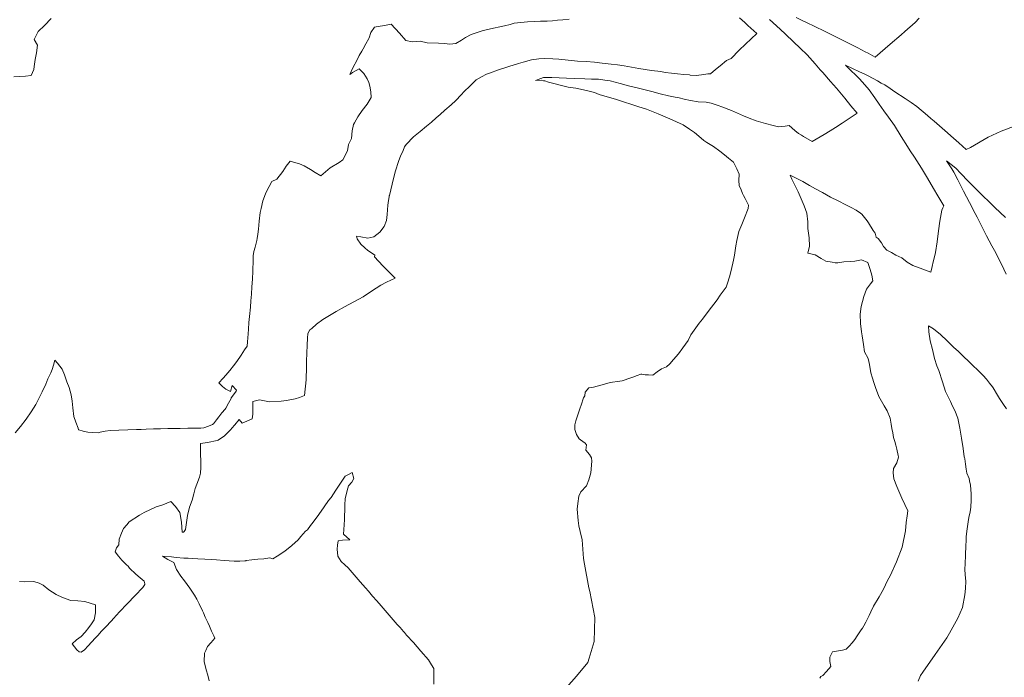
# Model space of a CAD drawing. Header units: inches. Extents: x 11351264 to 11356330, y 6702313 to 6706468.
# Tile 116 of 160: x 11355344 to 11355857, y 6703829 to 6704172. Entities that reach past the tile are written whole.
import ezdxf

# ---------------------------------------------------------------- set-up
doc = ezdxf.new("R2010")
doc.units = ezdxf.units.IN
doc.header["$MEASUREMENT"] = 0
doc.layers.add('Shumate_Contours_clip1', color=7, linetype='Continuous', lineweight=0)

msp = doc.modelspace()

# ---------------------------------------------------------------- linework, layer by layer
at = {"layer": 'Shumate_Contours_clip1'}
for points, elevation in [([(11355359.96, 6704172.28), (11355356.48, 6704168.72), (11355353.26, 6704165.54), (11355351.17, 6704161.3), (11355353, 6704158.45), (11355352.37, 6704154.43), (11355351.76, 6704150.95), (11355351.26, 6704147.27), (11355350.96, 6704145.68), (11355349.66, 6704142.64), (11355346.74, 6704142.26), (11355343.69, 6704142.11), (11355340.62, 6704141.99)], 1372), ([(11355629.82, 6704171.87), (11355626.58, 6704171.55), (11355623.85, 6704171.35), (11355621.12, 6704171.16), (11355618.36, 6704170.99), (11355616.33, 6704170.89), (11355615.26, 6704170.87), (11355614.96, 6704170.85), (11355611.78, 6704170.76), (11355608.24, 6704170.54), (11355604.75, 6704170.21), (11355601.29, 6704169.81), (11355599.21, 6704169.21), (11355596.1, 6704168.53), (11355593.8, 6704167.9), (11355590.41, 6704167.29), (11355586.55, 6704166.33), (11355584.48, 6704165.81), (11355582.44, 6704165.11), (11355578.75, 6704163.98), (11355575.87, 6704162.32), (11355573.78, 6704160.95), (11355570.82, 6704159.21), (11355567.71, 6704158.85), (11355564.97, 6704159.23), (11355561.73, 6704159.49), (11355555.96, 6704159.55), (11355552.18, 6704160.44), (11355548.04, 6704160.21), (11355544.72, 6704160.91), (11355541.42, 6704164.63), (11355537.08, 6704169.28), (11355533.7, 6704168.74), (11355530.31, 6704168.14), (11355529.4, 6704167.92), (11355528.48, 6704167.74), (11355526.51, 6704165.04), (11355525.63, 6704162.31), (11355525.46, 6704161.94), (11355523.95, 6704159.04), (11355522.55, 6704156.47), (11355521.86, 6704155.37), (11355520.55, 6704152.98), (11355519.08, 6704150.12), (11355517.48, 6704147.25), (11355516.23, 6704144.75), (11355515.67, 6704143.22), (11355516.21, 6704143.55), (11355517.05, 6704144.11), (11355520.46, 6704146.01), (11355522.84, 6704143.57), (11355524.68, 6704140.82), (11355525.49, 6704138.95), (11355526.11, 6704137.03), (11355526.59, 6704134.05), (11355526.65, 6704131.21), (11355524.58, 6704127.64), (11355522.08, 6704124.41), (11355519.78, 6704121.01), (11355518.02, 6704117.96), (11355517.48, 6704117.08), (11355516.88, 6704113.76), (11355516.54, 6704109.72), (11355514.85, 6704106.63), (11355514.41, 6704103.3), (11355511.93, 6704098.71), (11355510.02, 6704097.35), (11355505.35, 6704094.57), (11355500.47, 6704090.3), (11355497.63, 6704092.15), (11355495.12, 6704093.7), (11355491.81, 6704095.62), (11355489.46, 6704096.55), (11355487.51, 6704097.21), (11355484.52, 6704098.07), (11355482.53, 6704095.43), (11355480.74, 6704092.55), (11355477.56, 6704088.68), (11355474.96, 6704087.34), (11355473.53, 6704084.72), (11355472.61, 6704082.87), (11355471.68, 6704081.01), (11355470.24, 6704077.31), (11355469.42, 6704073.29), (11355468.98, 6704071.18), (11355468.36, 6704066.67), (11355468.17, 6704064.59), (11355468.01, 6704062.51), (11355467.74, 6704060.02), (11355467.35, 6704057.77), (11355467.13, 6704056.7), (11355466.24, 6704053.2), (11355465.68, 6704051.01), (11355465.19, 6704048.66), (11355465.31, 6704046.63), (11355465, 6704040.7), (11355464.87, 6704036.47), (11355464.6, 6704032.49), (11355464.38, 6704028.77), (11355464.08, 6704025.17), (11355463.8, 6704021.99), (11355463.38, 6704017.1), (11355463.03, 6704013.88), (11355462.76, 6704010.45), (11355462.59, 6704008.11), (11355462.28, 6704003.89), (11355462.12, 6704001.57), (11355460.76, 6703999.66), (11355458.94, 6703996.92), (11355456.8, 6703993.69), (11355455.06, 6703991.32), (11355453.18, 6703989.02), (11355451.06, 6703986.58), (11355449.65, 6703984.99), (11355447.39, 6703982.52), (11355449.33, 6703980.59), (11355451.08, 6703979.27), (11355453.37, 6703978.02), (11355454.28, 6703981.11), (11355456.64, 6703978.77), (11355456.33, 6703978.13), (11355455.03, 6703976.36), (11355453.84, 6703974.69), (11355453.72, 6703974.44), (11355452.39, 6703971.98), (11355450.98, 6703969.37), (11355450.62, 6703968.9), (11355449.01, 6703966.86), (11355447.4, 6703964.81), (11355446.16, 6703963.23), (11355444.55, 6703961.19), (11355444.33, 6703960.98), (11355444.13, 6703960.82), (11355442, 6703960.05), (11355439.58, 6703959.18), (11355437.95, 6703958.93), (11355435.08, 6703958.91), (11355431.17, 6703958.86), (11355427.26, 6703958.81), (11355423.35, 6703958.74), (11355420.87, 6703958.72), (11355417.07, 6703958.64), (11355413.29, 6703958.57), (11355409.5, 6703958.49), (11355406.93, 6703958.26), (11355404.55, 6703958.22), (11355399.91, 6703958.06), (11355395.3, 6703957.86), (11355390.71, 6703957.65), (11355388.19, 6703957.32), (11355385.63, 6703956.9), (11355384.5, 6703956.5), (11355381.82, 6703956.64), (11355379.19, 6703956.89), (11355376.66, 6703957.39), (11355374.46, 6703958.03), (11355374.25, 6703958.1), (11355374.06, 6703958.85), (11355372.81, 6703962.09), (11355371.82, 6703964.93), (11355371.34, 6703969.55), (11355370.91, 6703972.96), (11355370.45, 6703976.34), (11355369.33, 6703980.07), (11355368.22, 6703983.01), (11355367.06, 6703986.66), (11355365.8, 6703989.62), (11355363.38, 6703992.76), (11355361.94, 6703994.27), (11355361.25, 6703991.71), (11355360.64, 6703989.44), (11355359.86, 6703987.71), (11355358.38, 6703984.59), (11355357.28, 6703981.92), (11355355.36, 6703977.8), (11355354.2, 6703975.34), (11355352.01, 6703971.28), (11355349.6, 6703967.37), (11355347.04, 6703963.63), (11355344.09, 6703959.74), (11355341.25, 6703956.56)], 1370), ([(11355718.64, 6704172.65), (11355721.31, 6704170.21), (11355722.89, 6704168.74), (11355727.65, 6704164.42), (11355724.73, 6704161.65), (11355721.74, 6704158.92), (11355718.39, 6704155.84), (11355714.33, 6704151.49), (11355711.82, 6704150.35), (11355708.5, 6704147.63), (11355706.14, 6704145.69), (11355703.42, 6704143.42), (11355702.16, 6704143.4), (11355699.97, 6704143.12), (11355696.2, 6704142.56), (11355692.92, 6704142.85), (11355692.47, 6704142.91), (11355689.61, 6704143.19), (11355686.37, 6704143.52), (11355683.14, 6704143.88), (11355679.9, 6704144.26), (11355677.7, 6704144.66), (11355672.76, 6704145.3), (11355669.44, 6704145.78), (11355666.12, 6704146.27), (11355662.41, 6704147.02), (11355658.47, 6704147.59), (11355655.08, 6704148.1), (11355651.68, 6704148.6), (11355647.1, 6704149.1), (11355643.08, 6704149.51), (11355638.65, 6704149.94), (11355634.14, 6704150.14), (11355629.33, 6704150.65), (11355624.52, 6704151.04), (11355621.39, 6704151.29), (11355616.85, 6704151.51), (11355614.14, 6704151.25), (11355610.2, 6704150.86), (11355605.99, 6704149.51), (11355603.45, 6704148.78), (11355598.49, 6704147.26), (11355592.56, 6704145.33), (11355588.81, 6704144.03), (11355586.86, 6704143.33), (11355584.2, 6704141.88), (11355581.37, 6704140.31), (11355578.07, 6704137.05), (11355575.2, 6704134.23), (11355573.57, 6704132.53), (11355570.77, 6704129.57), (11355568.32, 6704127.25), (11355565.11, 6704124.51), (11355562.66, 6704122.36), (11355560.54, 6704120.49), (11355558.1, 6704118.35), (11355555.6, 6704116.21), (11355552.3, 6704113.38), (11355548.85, 6704110.61), (11355544.96, 6704106.71), (11355544.15, 6704105.38), (11355543.41, 6704103.63), (11355541.96, 6704100.57), (11355541.12, 6704098.3), (11355539.21, 6704092.41), (11355537.61, 6704086.05), (11355536.23, 6704080.1), (11355536.19, 6704079.92), (11355536.1, 6704079.41), (11355535.82, 6704077.43), (11355535.44, 6704075.08), (11355535.06, 6704070.26), (11355534.65, 6704067.14), (11355533.52, 6704064.05), (11355531.23, 6704060.99), (11355528.14, 6704058.56), (11355524.96, 6704057.92), (11355521.38, 6704058.67), (11355519.05, 6704058.98), (11355519.51, 6704057.61), (11355521.35, 6704054.8), (11355523.41, 6704052.8), (11355524.94, 6704051.4), (11355526.86, 6704050.21), (11355528.63, 6704049.08), (11355528.51, 6704048.12), (11355532.85, 6704043.5), (11355536.18, 6704040.16), (11355539.23, 6704037.09), (11355534.67, 6704035.04), (11355531.78, 6704033.49), (11355526.95, 6704030.27), (11355522.57, 6704027.34), (11355512.86, 6704022.2), (11355508.5, 6704019.68), (11355501.58, 6704015.53), (11355498.29, 6704013.14), (11355495.84, 6704010.86), (11355494.85, 6704010.11), (11355493.78, 6704008.23), (11355493.63, 6704005.85), (11355493.37, 6704002.16), (11355492.97, 6703993.86), (11355492.96, 6703990.95), (11355492.93, 6703984.15), (11355491.93, 6703975.9), (11355489.36, 6703974.82), (11355487.17, 6703974.22), (11355482.63, 6703973.42), (11355479.87, 6703973.04), (11355473.81, 6703972.6), (11355471.22, 6703973.09), (11355468.58, 6703973.72), (11355465.11, 6703972.87), (11355465.1, 6703968.85), (11355465.05, 6703966.24), (11355464.81, 6703963.73), (11355459.57, 6703961.61), (11355457.97, 6703963.42), (11355455.66, 6703960.67), (11355454.19, 6703958.9), (11355453.68, 6703958.28), (11355451.9, 6703956.43), (11355450.39, 6703954.86), (11355446.97, 6703952.6), (11355446.58, 6703952.48), (11355441.42, 6703951.55), (11355437.87, 6703950.91), (11355437.8, 6703946.15), (11355437.96, 6703941), (11355438.04, 6703938.41), (11355437.81, 6703935.41), (11355437.37, 6703933.43), (11355435.83, 6703929.7), (11355435.1, 6703927.52), (11355434.27, 6703924.7), (11355433.54, 6703921.48), (11355432.11, 6703917.86), (11355431.04, 6703913.46), (11355430.06, 6703906.07), (11355429.33, 6703905.04), (11355428.94, 6703904.74), (11355428.77, 6703904.74), (11355428.72, 6703904.74), (11355428.22, 6703904.81), (11355427.98, 6703910.05), (11355427.1, 6703915.08), (11355424.83, 6703918.12), (11355422.3, 6703920.8), (11355418.16, 6703919.01), (11355414.66, 6703917.94), (11355408.46, 6703915.06), (11355406.06, 6703913.7), (11355400.69, 6703910.11), (11355399.45, 6703908.52), (11355397.72, 6703906.74), (11355396.59, 6703904.26), (11355395.5, 6703901.2), (11355395.27, 6703898.08), (11355394.1, 6703896.53), (11355393.38, 6703894.46), (11355395.05, 6703892.25), (11355396.82, 6703890.24), (11355399.31, 6703887.78), (11355400.15, 6703887.02), (11355400.79, 6703886.06), (11355404.21, 6703882.8), (11355406.35, 6703880.93), (11355408.54, 6703879.16), (11355408.87, 6703877.85), (11355408.81, 6703877.45), (11355407.78, 6703875.95), (11355403.71, 6703871.78), (11355399.63, 6703867.52), (11355395.55, 6703863.19), (11355392.42, 6703859.86), (11355391.39, 6703858.66), (11355388.34, 6703855.36), (11355386.3, 6703853.17), (11355384.26, 6703850.98), (11355383.17, 6703849.76), (11355381.12, 6703847.55), (11355379.27, 6703845.59), (11355377.39, 6703843.46), (11355375.67, 6703842.26), (11355374.57, 6703842.36), (11355373.42, 6703843.54), (11355371.01, 6703846.66), (11355373.21, 6703848.71), (11355375.63, 6703850.42), (11355377.75, 6703852.68), (11355379.58, 6703855.06), (11355381.13, 6703857.03), (11355382.47, 6703859.13), (11355383.21, 6703862.81), (11355383.05, 6703866.88), (11355377.65, 6703868.69), (11355373.92, 6703868.94), (11355370.29, 6703869.19), (11355365.89, 6703870.81), (11355362.63, 6703872.35), (11355358.89, 6703874.73), (11355355.88, 6703877.24), (11355353.87, 6703878.14), (11355351.06, 6703879.01), (11355346.07, 6703878.84), (11355343.58, 6703879.01)], 1368), ([(11355734.3, 6704171.71), (11355739.79, 6704166.67), (11355742.58, 6704164.09), (11355746.69, 6704160.23), (11355750.23, 6704156.86), (11355753.79, 6704153.41), (11355755.2, 6704151.79), (11355757.93, 6704148.75), (11355760.64, 6704145.64), (11355762.05, 6704144.09), (11355766.08, 6704139.44), (11355769.21, 6704135.96), (11355770.84, 6704133.98), (11355773.42, 6704130.87), (11355776.67, 6704126.87), (11355779.81, 6704123.01), (11355775.69, 6704120.15), (11355772.12, 6704117.71), (11355768.66, 6704115.5), (11355765.79, 6704113.88), (11355762.74, 6704111.8), (11355756.48, 6704108.23), (11355752.01, 6704110.89), (11355750.92, 6704111.49), (11355749.29, 6704112.41), (11355747.43, 6704113.99), (11355744.42, 6704116.55), (11355742.34, 6704116.17), (11355739, 6704115.88), (11355736.1, 6704116.62), (11355732.09, 6704117.6), (11355727.35, 6704118.99), (11355723.57, 6704120.38), (11355720.67, 6704121.65), (11355717.63, 6704122.97), (11355714.46, 6704124.34), (11355709.45, 6704126.37), (11355707.42, 6704127.06), (11355703.77, 6704128.28), (11355701.22, 6704128.67), (11355697.02, 6704128.95), (11355693.04, 6704129.61), (11355689.69, 6704130.28), (11355687.18, 6704130.91), (11355685.01, 6704131.41), (11355681.67, 6704132.05), (11355677.33, 6704133.13), (11355672.99, 6704134.21), (11355668.1, 6704135.46), (11355665.22, 6704136.11), (11355660.84, 6704137.25), (11355656.46, 6704138.4), (11355651.15, 6704139.84), (11355648.49, 6704140.25), (11355645.17, 6704140.66), (11355641.59, 6704140.74), (11355638.01, 6704140.84), (11355632.43, 6704141.02), (11355628.54, 6704141.2), (11355624.66, 6704141.39), (11355620.77, 6704141.54), (11355617.51, 6704141.6), (11355616.76, 6704141.57), (11355616.42, 6704141.53), (11355612.34, 6704140), (11355615.67, 6704140.12), (11355616.52, 6704139.92), (11355617.17, 6704139.78), (11355619.19, 6704139.17), (11355622.54, 6704138.23), (11355625.93, 6704137.34), (11355629.37, 6704136.49), (11355633.29, 6704136.03), (11355637.27, 6704135.18), (11355639.64, 6704134.64), (11355643.05, 6704133.84), (11355645.48, 6704132.69), (11355649.67, 6704131.49), (11355653.93, 6704130.29), (11355658.2, 6704128.95), (11355662.5, 6704127.56), (11355666.16, 6704126.37), (11355670.23, 6704125.05), (11355676.15, 6704122.62), (11355682.27, 6704120.12), (11355685.7, 6704118.54), (11355689.17, 6704116.89), (11355692.57, 6704114.65), (11355695.11, 6704113), (11355698.56, 6704109.93), (11355699.99, 6704108.84), (11355701.53, 6704107.74), (11355705.01, 6704105.56), (11355708.41, 6704103.21), (11355710.7, 6704101.29), (11355712.95, 6704099.51), (11355715.4, 6704097.5), (11355717.19, 6704094.04), (11355718.4, 6704091.23), (11355718.22, 6704087.95), (11355718.42, 6704085.4), (11355719.41, 6704083.04), (11355720.2, 6704081.14), (11355720.72, 6704080.14), (11355721.62, 6704078.51), (11355723.24, 6704075.13), (11355723.12, 6704073.38), (11355721.25, 6704068.47), (11355719.75, 6704065.05), (11355718.19, 6704061.32), (11355717.16, 6704056.62), (11355716.61, 6704053.96), (11355715.93, 6704049.06), (11355715.43, 6704046.4), (11355714.34, 6704041.06), (11355713.44, 6704037.76), (11355712.38, 6704034.48), (11355711.6, 6704032.35), (11355708.57, 6704028.17), (11355707, 6704025.75), (11355702.28, 6704019.74), (11355699.28, 6704015.76), (11355697.66, 6704013.68), (11355693.2, 6704007.53), (11355691.84, 6704004.65), (11355690.48, 6704002.68), (11355689.16, 6704000.74), (11355686.76, 6703997.64), (11355684.3, 6703994.66), (11355682.36, 6703992.47), (11355680.56, 6703990.82), (11355678.02, 6703989.89), (11355675.74, 6703988.34), (11355673.5, 6703986.6), (11355671.16, 6703986.7), (11355669.53, 6703986.68), (11355667.71, 6703987.06), (11355667.21, 6703987.09), (11355665.31, 6703986.29), (11355663.05, 6703985.44), (11355660.88, 6703984.79), (11355658.51, 6703983.96), (11355657.44, 6703983.65), (11355656.2, 6703983.43), (11355651.18, 6703982.7), (11355647.03, 6703981.48), (11355642.58, 6703980.28), (11355640.12, 6703980), (11355638.24, 6703977.73), (11355637.95, 6703975.72), (11355637.39, 6703974.69), (11355636.18, 6703970.97), (11355635.58, 6703969.46), (11355634.36, 6703965.89), (11355633.28, 6703962.82), (11355632.83, 6703960.63), (11355632.74, 6703958.57), (11355632.78, 6703958.25), (11355633.63, 6703955.67), (11355635.11, 6703953.45), (11355637.64, 6703951.55), (11355637.95, 6703951.22), (11355638.98, 6703950.28), (11355638.61, 6703947.43), (11355640.5, 6703945.21), (11355641.55, 6703943.48), (11355641.74, 6703941.8), (11355641.23, 6703935.59), (11355640.13, 6703931.96), (11355638.87, 6703928.94), (11355635.95, 6703925.81), (11355634.86, 6703923.44), (11355634.44, 6703919.64), (11355634.12, 6703916.76), (11355634.54, 6703910.86), (11355634.86, 6703908.06), (11355635.66, 6703905.06), (11355636.68, 6703900.76), (11355637.32, 6703891.04), (11355637.8, 6703888.17), (11355640.18, 6703875.74), (11355640.67, 6703873.79), (11355643.23, 6703860.29), (11355642.96, 6703847.74), (11355640.28, 6703839.18), (11355639.64, 6703836.95), (11355633.72, 6703829.78), (11355627.06, 6703822.31)], 1366), ([(11355812.26, 6704172.43), (11355810.06, 6704170.27), (11355804.72, 6704165.61), (11355802.75, 6704163.85), (11355797.07, 6704158.88), (11355794.45, 6704156.66), (11355789.31, 6704152.24), (11355785.61, 6704154.2), (11355783.98, 6704155.02), (11355780.2, 6704156.99), (11355774.05, 6704160.14), (11355768.42, 6704163), (11355762.56, 6704165.94), (11355758.23, 6704168.02), (11355753.19, 6704170.42), (11355751.25, 6704171.33), (11355748.15, 6704172.81)], 1366), ([(11355870.5, 6704119.57), (11355854.89, 6704113.64), (11355848.19, 6704110.57), (11355838.88, 6704105.06), (11355836.65, 6704104.09), (11355832.87, 6704107.52), (11355830.08, 6704109.97), (11355825.62, 6704113.96), (11355820.07, 6704118.76), (11355818.33, 6704120.26), (11355816.56, 6704121.72), (11355810.99, 6704126.42), (11355807.94, 6704128.51), (11355804.85, 6704130.63), (11355799.52, 6704134.19), (11355797.11, 6704135.79), (11355794.31, 6704137.68), (11355792.46, 6704138.69), (11355790.48, 6704139.78), (11355785.62, 6704142.46), (11355783.56, 6704143.44), (11355781.1, 6704144.6), (11355777.48, 6704146.33), (11355773.88, 6704148.06), (11355776.49, 6704145.47), (11355779.35, 6704142.64), (11355780.88, 6704141.07), (11355782.73, 6704139.22), (11355786.09, 6704135.16), (11355789.02, 6704131.05), (11355791.44, 6704127.66), (11355793.86, 6704124.26), (11355796.28, 6704120.84), (11355799.28, 6704116.54), (11355802.84, 6704110.92), (11355806.17, 6704105.68), (11355807.57, 6704103.43), (11355809.77, 6704100.09), (11355813.43, 6704094.4), (11355816.59, 6704089.07), (11355819.73, 6704083.74), (11355821.97, 6704079.91), (11355824.96, 6704074.79), (11355824.5, 6704073.65), (11355824.08, 6704072.41), (11355823.35, 6704068.72), (11355823.03, 6704066.67), (11355822.34, 6704061.77), (11355821.51, 6704056.06), (11355820.63, 6704050.36), (11355820.12, 6704048.17), (11355819.49, 6704045.49), (11355818.93, 6704043.07), (11355818.24, 6704040.19), (11355814.04, 6704041.74), (11355808.84, 6704043.58), (11355805.93, 6704045.45), (11355803.2, 6704047.57), (11355800.08, 6704049.11), (11355797.71, 6704050.38), (11355795.4, 6704051.56), (11355793.59, 6704053.48), (11355792.56, 6704055.45), (11355790.76, 6704057.67), (11355789.82, 6704058.33), (11355789.19, 6704060.41), (11355788.26, 6704061.91), (11355785.8, 6704065.94), (11355785.04, 6704066.9), (11355782.35, 6704070.38), (11355781.67, 6704070.98), (11355779.29, 6704072.4), (11355776.82, 6704073.8), (11355773.91, 6704075.32), (11355769.93, 6704077.27), (11355765.99, 6704079.29), (11355761.78, 6704081.6), (11355758.23, 6704083.62), (11355755.13, 6704085.33), (11355751.66, 6704087.35), (11355749.94, 6704088.31), (11355744.99, 6704090.67), (11355745.94, 6704088.66), (11355746.98, 6704086.48), (11355748.14, 6704084.11), (11355749.13, 6704082.04), (11355750.73, 6704078.37), (11355752.28, 6704074.68), (11355753.76, 6704070.97), (11355754.25, 6704066.32), (11355754.27, 6704062.97), (11355754.9, 6704057.99), (11355754.99, 6704053.75), (11355754.25, 6704050.12), (11355758, 6704049.28), (11355761.18, 6704047.31), (11355763.62, 6704045.95), (11355766.84, 6704045.44), (11355768.42, 6704045.12), (11355769.79, 6704045.1), (11355773.03, 6704045.48), (11355776.33, 6704045.72), (11355778.6, 6704045.9), (11355782.14, 6704046.54), (11355785.43, 6704045.29), (11355786.7, 6704041.57), (11355787.58, 6704038.64), (11355788.06, 6704035.71), (11355786.78, 6704034.17), (11355784.71, 6704031.36), (11355783.45, 6704027.46), (11355782.05, 6704022.31), (11355781.47, 6704018.36), (11355781.7, 6704013.38), (11355782.2, 6704009.09), (11355782.56, 6704007.05), (11355783.11, 6704002.45), (11355783.73, 6703998.66), (11355785.71, 6703995.15), (11355786.31, 6703992.17), (11355787.1, 6703987.82), (11355787.88, 6703984.92), (11355788.56, 6703982.79), (11355789.44, 6703980.11), (11355791.12, 6703975.34), (11355792.54, 6703972.94), (11355794, 6703970.58), (11355795.58, 6703968.03), (11355797.05, 6703964.08), (11355797.57, 6703960.97), (11355797.97, 6703958.75), (11355798.41, 6703956.54), (11355798.88, 6703954.12), (11355799.57, 6703952.07), (11355799.95, 6703950.06), (11355800.57, 6703947.95), (11355801.28, 6703944.61), (11355801.36, 6703944), (11355801.38, 6703943.87), (11355800.61, 6703940.9), (11355798.81, 6703937.99), (11355798.72, 6703935.69), (11355798.91, 6703932.62), (11355800.48, 6703928.56), (11355803.23, 6703922.4), (11355806.27, 6703915.91), (11355805.86, 6703913.23), (11355805.34, 6703909.81), (11355805.13, 6703905.52), (11355803.34, 6703896.9), (11355800.44, 6703889.27), (11355797.11, 6703882.05), (11355795.78, 6703879.62), (11355793.54, 6703875.1), (11355791.3, 6703871.1), (11355788.43, 6703866.23), (11355787.03, 6703863.34), (11355786.1, 6703861.4), (11355784.41, 6703857.87), (11355783.44, 6703856.04), (11355782.64, 6703854.7), (11355782.06, 6703853.85), (11355779.98, 6703850.68), (11355778.7, 6703848.88), (11355777.27, 6703847.14), (11355775.78, 6703845.42), (11355774.25, 6703843.77), (11355772.24, 6703843.35), (11355770.2, 6703842.95), (11355767.03, 6703842.43), (11355765.62, 6703839.67), (11355765.74, 6703837.44), (11355766.13, 6703834.78), (11355763.91, 6703832.17), (11355761.98, 6703830.17), (11355761.02, 6703829.59), (11355760.48, 6703828.8)], 1364), ([(11355857.24, 6704068.57), (11355851.58, 6704073.92), (11355848.42, 6704076.97), (11355845.52, 6704079.73), (11355841.66, 6704083.64), (11355837.79, 6704087.63), (11355833.91, 6704091.63), (11355831.23, 6704094.43), (11355826.37, 6704098.17), (11355829.23, 6704093.97), (11355830.19, 6704092.33), (11355832.29, 6704088.27), (11355834.3, 6704084.4), (11355835.33, 6704082.4), (11355838.39, 6704076.53), (11355841.44, 6704070.66), (11355842.4, 6704068.78), (11355844.37, 6704064.93), (11355846.07, 6704061.62), (11355847.35, 6704059.16), (11355850.07, 6704053.91), (11355851.38, 6704051.42), (11355853.45, 6704047.48), (11355856.21, 6704041.8), (11355857.54, 6704039.14)], 1362), ([(11355857.6, 6703968.95), (11355856.19, 6703971.23), (11355854.12, 6703974.38), (11355853.03, 6703976.1), (11355850.77, 6703979.86), (11355850.31, 6703980.48), (11355848.84, 6703982.45), (11355847.34, 6703984.47), (11355845.61, 6703986.28), (11355843.5, 6703988.46), (11355839.53, 6703992.2), (11355837.88, 6703993.81), (11355835.53, 6703996.09), (11355832.57, 6703998.98), (11355830.18, 6704000.97), (11355826.76, 6704004.39), (11355823.33, 6704007.73), (11355819.73, 6704010.73), (11355817.01, 6704012.21), (11355817.27, 6704009.08), (11355818, 6704004.5), (11355819.06, 6703999.85), (11355820.16, 6703995.19), (11355821.46, 6703991.32), (11355822.38, 6703988.91), (11355824.26, 6703983), (11355825.9, 6703978.08), (11355828.48, 6703972.76), (11355829.64, 6703970.37), (11355830.77, 6703968.2), (11355832.35, 6703964.21), (11355833.36, 6703958.93), (11355834.3, 6703953.66), (11355835.15, 6703948.41), (11355835.71, 6703944), (11355835.82, 6703943.48), (11355835.97, 6703943.14), (11355835.94, 6703942.88), (11355836.38, 6703940.22), (11355836.76, 6703937.49), (11355837.06, 6703935.46), (11355838.32, 6703932.67), (11355838.49, 6703931.53), (11355838.88, 6703929.18), (11355839.2, 6703924.72), (11355839.25, 6703921.51), (11355839.13, 6703917.84), (11355838.74, 6703915.41), (11355838.06, 6703912.41), (11355837.64, 6703910.07), (11355837.21, 6703906.52), (11355836.67, 6703902.53), (11355836.61, 6703900.21), (11355836.5, 6703897.78), (11355836.32, 6703892.86), (11355836.09, 6703888.29), (11355835.99, 6703885.49), (11355836.16, 6703882.61), (11355836.47, 6703879.22), (11355836.41, 6703875.46), (11355836.02, 6703872.16), (11355834.74, 6703865.61), (11355832.29, 6703859.99), (11355828.01, 6703852.14), (11355826.64, 6703849.8), (11355820.57, 6703841.09), (11355814.14, 6703831.87), (11355812.85, 6703830.04), (11355811.73, 6703827.1)], 1362), ([(11355559.31, 6703825.66), (11355559.45, 6703829.89), (11355559.45, 6703833.69), (11355558.2, 6703835.74), (11355556.63, 6703838.23), (11355552.68, 6703842.75), (11355548.73, 6703847.27), (11355545.17, 6703851.13), (11355544.05, 6703852.44), (11355543.56, 6703853), (11355541.75, 6703855.05), (11355540.29, 6703856.71), (11355538.18, 6703859.11), (11355536.08, 6703861.51), (11355534.01, 6703863.92), (11355531.94, 6703866.34), (11355529.72, 6703868.94), (11355527.48, 6703871.48), (11355525.26, 6703874.06), (11355523.73, 6703875.82), (11355521.01, 6703878.91), (11355514.8, 6703886.18), (11355512.98, 6703887.82), (11355511.18, 6703889.45), (11355509.32, 6703892.25), (11355508.99, 6703895.88), (11355509.15, 6703897.96), (11355509.46, 6703900.17), (11355511.88, 6703900.58), (11355515.61, 6703900.85), (11355512.27, 6703903.68), (11355512.64, 6703908.66), (11355512.78, 6703911.33), (11355512.9, 6703913.61), (11355512.96, 6703915.8), (11355513.03, 6703918.94), (11355513.13, 6703922.18), (11355514.16, 6703926.39), (11355514.98, 6703928.85), (11355516.63, 6703930.78), (11355517.66, 6703932.71), (11355516.87, 6703935.87), (11355514.59, 6703934.62), (11355513.21, 6703933.87), (11355510.84, 6703930.32), (11355508.4, 6703926.68), (11355505.81, 6703922.78), (11355504.56, 6703921.33), (11355502.29, 6703918.03), (11355499.41, 6703913.98), (11355496.51, 6703909.95), (11355495.12, 6703908.17), (11355493.57, 6703905.96), (11355492.59, 6703905.22), (11355490.13, 6703902.42), (11355488.63, 6703900.78), (11355485.4, 6703897.73), (11355481.83, 6703894.89), (11355477.72, 6703892.19), (11355475.54, 6703890.83), (11355473.98, 6703891.42), (11355470.86, 6703890.91), (11355467.7, 6703890.71), (11355464.55, 6703890.39), (11355461.59, 6703889.92), (11355461.41, 6703889.86), (11355460.85, 6703889.87), (11355458.24, 6703889.69), (11355455.42, 6703889.7), (11355452.75, 6703889.86), (11355450.12, 6703890.08), (11355446.19, 6703890.3), (11355443.77, 6703890.53), (11355440.09, 6703890.75), (11355436.35, 6703890.89), (11355433.74, 6703891.01), (11355431.34, 6703891.16), (11355429.15, 6703891.25), (11355425.1, 6703891.64), (11355422.68, 6703891.85), (11355418, 6703892.27), (11355420.89, 6703890.59), (11355423.92, 6703888.93), (11355425.38, 6703885.3), (11355427.62, 6703881.89), (11355429.45, 6703879.39), (11355432.23, 6703875.59), (11355434.07, 6703872.96), (11355434.68, 6703871.98), (11355435.85, 6703869.89), (11355437.12, 6703867.36), (11355438.83, 6703863.78), (11355439.32, 6703862.69), (11355440.32, 6703860.52), (11355441.68, 6703857.68), (11355442.51, 6703855.81), (11355443.63, 6703853.2), (11355444.69, 6703850.74), (11355445.21, 6703849.55), (11355444.42, 6703848.48), (11355443.23, 6703847.14), (11355441.48, 6703845.25), (11355440.55, 6703843.09), (11355439.84, 6703841.71), (11355439.78, 6703837.44), (11355440.79, 6703833.05), (11355441.63, 6703830.25), (11355442.4, 6703827.41)], 1366)]:
    msp.add_lwpolyline(points, dxfattribs=dict(at, elevation=elevation))

doc.saveas('drawing.dxf')
